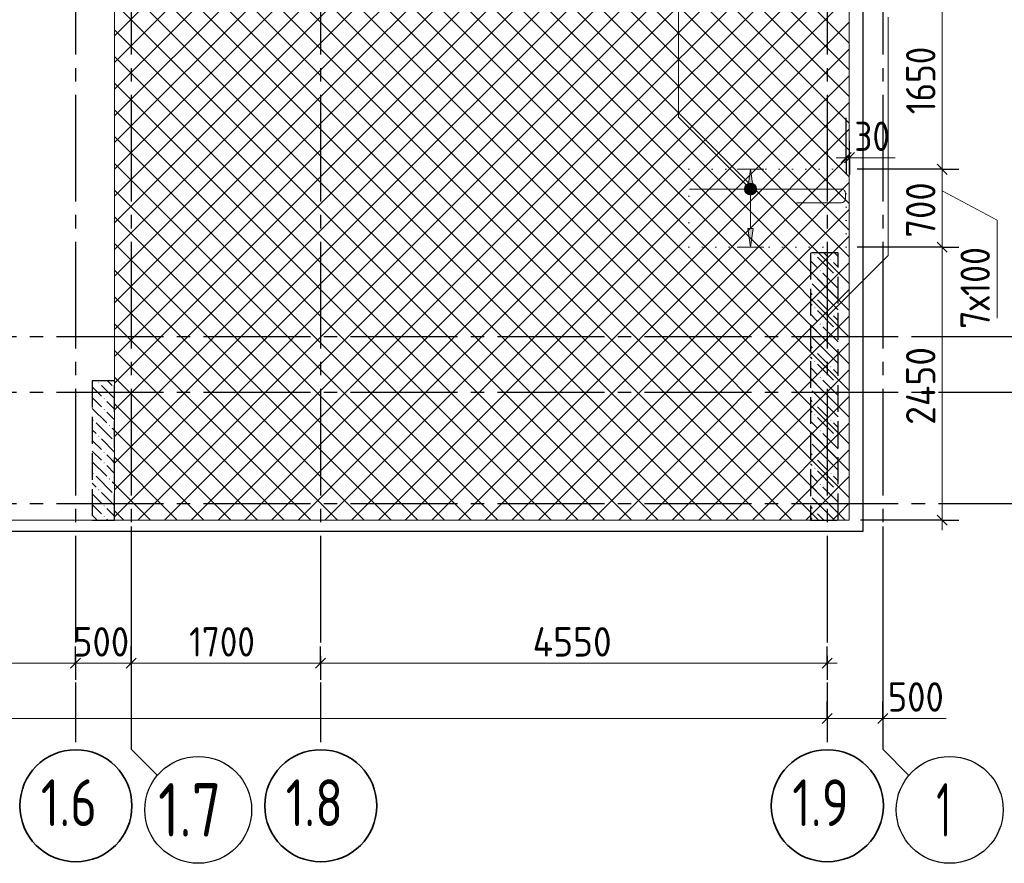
# Model space of a CAD drawing. Header units: millimetres. Extents: x 0 to 50400, y 0 to 35640.
# Tile 17 of 25: x 32813 to 41657, y 7230 to 14806. Entities that reach past the tile are written whole.
import ezdxf

# ---------------------------------------------------------------- set-up
doc = ezdxf.new("R2010")
doc.units = ezdxf.units.MM
for name, pattern in [('______2', [324, 240, -84]), ('______5', [1320, 960, -120, 120, -120]), ('______9', [120, 0, -120])]:
    doc.linetypes.add(name, pattern=pattern)
for name, color, linetype, lineweight in [('Standard', 7, 'Continuous', 25), ('ДОП Верх по Х', 7, 'Continuous', 25), ('ЖБ Перекрытие верхний уровень', 7, 'Continuous', 35), ('ЖБ Пилон', 7, 'Continuous', 35), ('ЖБ Стена верхний уровень', 7, 'Continuous', 35), ('Общий01', 7, 'Continuous', 13), ('Позиционная метка номер позиции', 7, 'Continuous', 13), ('Примечания', 7, 'Continuous', 13), ('Размерная линия_ общее', 7, 'Continuous', 13), ('Тени', 7, 'Continuous', 13)]:
    doc.layers.add(name, color=color, linetype=linetype, lineweight=lineweight)
doc.layers.add('Оси', color=7, linetype='______5', true_color=0x656565)
doc.styles.add('ISOCPEUR', font='txt')

msp = doc.modelspace()

# ---------------------------------------------------------------- hatches: boundary and pattern name
at = {"layer": 'ДОП Верх по Х', "linetype": 'Continuous', "lineweight": 13, "transparency": 33554687}
msp.add_hatch(color=7, dxfattribs=at).paths.add_polyline_path([(39401.6, 13294.4), (39377.6, 13462.4), (39353.6, 13294.4)])
msp.add_hatch(color=7, dxfattribs=at).paths.add_polyline_path([(39401.6, 12930.4), (39377.6, 12762.4), (39353.6, 12930.4)], flags=16)
at = {"layer": 'ЖБ Пилон', "linetype": 'Continuous', "lineweight": -3, "transparency": 33554687}
for points in [[(33518.8, 11545.3), (33523.6, 11550.1), (33528.4, 11545.3), (33523.6, 11540.5)], [(33662.8, 11497.3), (33665.1, 11499.6), (33665.1, 11495)], [(33566.8, 11401.3), (33571.6, 11406.1), (33576.4, 11401.3), (33571.6, 11396.5)], [(33566.8, 11305.3), (33571.6, 11310.1), (33576.4, 11305.3), (33571.6, 11300.5)], [(33470.8, 11209.3), (33475.6, 11214.1), (33480.4, 11209.3), (33475.6, 11204.5)], [(33614.8, 11161.3), (33619.6, 11166.1), (33624.4, 11161.3), (33619.6, 11156.5)], [(33518.8, 11065.3), (33523.6, 11070.1), (33528.4, 11065.3), (33523.6, 11060.5)], [(33662.8, 11017.3), (33665.1, 11019.6), (33665.1, 11015)], [(33566.8, 10921.3), (33571.6, 10926.1), (33576.4, 10921.3), (33571.6, 10916.5)], [(33566.8, 10825.3), (33571.6, 10830.1), (33576.4, 10825.3), (33571.6, 10820.5)], [(33470.8, 10729.3), (33475.6, 10734.1), (33480.4, 10729.3), (33475.6, 10724.5)], [(33614.8, 10681.3), (33619.6, 10686.1), (33624.4, 10681.3), (33619.6, 10676.5)], [(33518.8, 10585.3), (33523.6, 10590.1), (33528.4, 10585.3), (33523.6, 10580.5)], [(33662.8, 10537.3), (33665.1, 10539.6), (33665.1, 10535)], [(33566.8, 10441.3), (33571.6, 10446.1), (33576.4, 10441.3), (33571.6, 10436.5)], [(33566.8, 10345.3), (33571.6, 10350.1), (33576.4, 10345.3), (33571.6, 10340.5)]]:
    msp.add_hatch(color=7, dxfattribs=at).paths.add_polyline_path(points, flags=16)
at = {"layer": 'ЖБ Стена верхний уровень', "linetype": 'Continuous', "lineweight": -3, "transparency": 33554687}
for points in [[(39950.8, 12697.3), (39955.6, 12702.1), (39960.4, 12697.3), (39955.6, 12692.5)], [(40094.8, 12649.3), (40099.6, 12654.1), (40104.4, 12649.3), (40099.6, 12644.5)], [(39998.8, 12553.3), (40003.6, 12558.1), (40008.4, 12553.3), (40003.6, 12548.5)], [(40142.8, 12505.3), (40147.6, 12510.1), (40152.4, 12505.3), (40147.6, 12500.5)], [(40046.8, 12409.3), (40051.6, 12414.1), (40056.4, 12409.3), (40051.6, 12404.5)], [(39950.8, 12313.3), (39955.6, 12318.1), (39960.4, 12313.3), (39955.6, 12308.5)], [(39950.8, 12217.3), (39955.6, 12222.1), (39960.4, 12217.3), (39955.6, 12212.5)], [(40094.8, 12169.3), (40099.6, 12174.1), (40104.4, 12169.3), (40099.6, 12164.5)], [(39998.8, 12073.3), (40003.6, 12078.1), (40008.4, 12073.3), (40003.6, 12068.5)], [(40142.8, 12025.3), (40147.6, 12030.1), (40152.4, 12025.3), (40147.6, 12020.5)], [(40046.8, 11929.3), (40051.6, 11934.1), (40056.4, 11929.3), (40051.6, 11924.5)], [(39950.8, 11833.3), (39955.6, 11838.1), (39960.4, 11833.3), (39955.6, 11828.5)], [(39950.8, 11737.3), (39955.6, 11742.1), (39960.4, 11737.3), (39955.6, 11732.5)], [(40094.8, 11689.3), (40099.6, 11694.1), (40104.4, 11689.3), (40099.6, 11684.5)], [(39998.8, 11593.3), (40003.6, 11598.1), (40008.4, 11593.3), (40003.6, 11588.5)], [(40142.8, 11545.3), (40147.6, 11550.1), (40152.4, 11545.3), (40147.6, 11540.5)], [(40046.8, 11449.3), (40051.6, 11454.1), (40056.4, 11449.3), (40051.6, 11444.5)], [(39950.8, 11353.3), (39955.6, 11358.1), (39960.4, 11353.3), (39955.6, 11348.5)], [(39950.8, 11257.3), (39955.6, 11262.1), (39960.4, 11257.3), (39955.6, 11252.5)], [(40094.8, 11209.3), (40099.6, 11214.1), (40104.4, 11209.3), (40099.6, 11204.5)], [(39998.8, 11113.3), (40003.6, 11118.1), (40008.4, 11113.3), (40003.6, 11108.5)], [(40142.8, 11065.3), (40147.6, 11070.1), (40152.4, 11065.3), (40147.6, 11060.5)], [(40046.8, 10969.3), (40051.6, 10974.1), (40056.4, 10969.3), (40051.6, 10964.5)], [(39950.8, 10873.3), (39955.6, 10878.1), (39960.4, 10873.3), (39955.6, 10868.5)], [(39950.8, 10777.3), (39955.6, 10782.1), (39960.4, 10777.3), (39955.6, 10772.5)], [(40094.8, 10729.3), (40099.6, 10734.1), (40104.4, 10729.3), (40099.6, 10724.5)], [(39998.8, 10633.3), (40003.6, 10638.1), (40008.4, 10633.3), (40003.6, 10628.5)], [(40142.8, 10585.3), (40147.6, 10590.1), (40152.4, 10585.3), (40147.6, 10580.5)], [(40046.8, 10489.3), (40051.6, 10494.1), (40056.4, 10489.3), (40051.6, 10484.5)], [(39950.8, 10393.3), (39955.6, 10398.1), (39960.4, 10393.3), (39955.6, 10388.5)]]:
    msp.add_hatch(color=7, dxfattribs=at).paths.add_polyline_path(points, flags=16)
at = {"layer": 'Позиционная метка номер позиции', "linetype": 'Continuous', "lineweight": 13, "transparency": 33554687}
for points in [[(39339.4, 13247.2), (39391.3, 13337.3), (39325.6, 13271.6)], [(39325.6, 13271.6), (39391.3, 13337.3), (39363.8, 13337.3)], [(39325.6, 13271.6), (39363.8, 13337.3), (39325.6, 13299.1)], [(39325.6, 13299.1), (39363.8, 13337.3), (39339.4, 13323.6)], [(39339.4, 13247.2), (39415.8, 13323.6), (39391.3, 13337.3)], [(39363.8, 13233.5), (39415.8, 13323.6), (39339.4, 13247.2)], [(39363.8, 13233.5), (39429.5, 13299.1), (39415.8, 13323.6)], [(39391.3, 13233.5), (39429.5, 13299.1), (39363.8, 13233.5)], [(39391.3, 13233.5), (39429.5, 13271.6), (39429.5, 13299.1)], [(39429.5, 13271.6), (39391.3, 13233.5), (39415.8, 13247.2)]]:
    msp.add_hatch(color=7, dxfattribs=at).paths.add_polyline_path(points)

# ---------------------------------------------------------------- linework, layer by layer
at = {"layer": 'Standard', "color": 254, "linetype": 'Continuous', "lineweight": -3, "true_color": 0xc4c4ff, "transparency": 33554687}
msp.add_lwpolyline([(7965.1, 10212.4), (40388.1, 10212.4), (40388.1, 32712.4), (7965.1, 32712.4), (7965.1, 10212.4)], dxfattribs=at)
at = {"layer": 'ДОП Верх по Х', "color": 251, "linetype": 'Continuous', "lineweight": 13, "true_color": 0x494949, "transparency": 33554687}
for p, q in [((39377.6, 13462.4), (39257.6, 13462.4)), ((39377.6, 13462.4), (39353.6, 13294.4)), ((39401.6, 13294.4), (39377.6, 13462.4)), ((39377.6, 13462.4), (39497.6, 13462.4)), ((39377.6, 13462.4), (39377.6, 13462.4)), ((39353.6, 13294.4), (39401.6, 13294.4)), ((39377.6, 12930.4), (39377.6, 13294.4)), ((39377.6, 12762.4), (39353.6, 12930.4)), ((39353.6, 12930.4), (39401.6, 12930.4)), ((39401.6, 12930.4), (39377.6, 12762.4)), ((39377.6, 12762.4), (39257.6, 12762.4)), ((39377.6, 12762.4), (39497.6, 12762.4)), ((39377.6, 12762.4), (39377.6, 12762.4))]:
    msp.add_line(p, q, dxfattribs=at)
at = {"layer": 'ДОП Верх по Х', "color": 7, "linetype": 'Continuous', "lineweight": 18, "transparency": 33554687}
msp.add_lwpolyline([(39791.7, 13162.4), (40195.3, 13162.4), (40201.7, 13163.3), (40208.2, 13165.4), (40214.3, 13168.8), (40219.2, 13172.9), (40223.3, 13177.9), (40226.7, 13183.9), (40228.9, 13190.4), (40229.7, 13196.8), (40229.7, 13251), (40228.9, 13257.3), (40226.7, 13263.9), (40223.3, 13269.9), (40219.2, 13274.9), (40214.3, 13279), (40208.2, 13282.3), (40201.7, 13284.5), (40195.3, 13285.4), (38831.1, 13285.4)], dxfattribs=at)
at = {"layer": 'ЖБ Перекрытие верхний уровень', "color": 7, "linetype": 'Continuous', "lineweight": 18, "transparency": 33554687}
for p, q in [((33664.9, 10312.4), (33664.9, 32612.4)), ((33664.9, 32612.4), (33664.9, 10312.4)), ((33664.9, 10312.4), (33664.9, 32612.4)), ((40265.1, 10312.4), (40265.1, 32612.4)), ((15765.1, 10312.4), (33664.9, 10312.4)), ((33464.9, 10312.4), (33664.9, 10312.4)), ((33664.9, 10312.4), (40265.1, 10312.4))]:
    msp.add_line(p, q, dxfattribs=at)
at = {"layer": 'ЖБ Перекрытие верхний уровень', "color": 254, "linetype": 'Continuous', "lineweight": 18, "transparency": 33554687}
for p, q in [((33664.9, 14662.6), (34171.6, 15169.3)), ((33664.9, 14422.6), (34411.6, 15169.3)), ((33664.9, 14182.6), (34651.6, 15169.3)), ((33664.9, 13942.6), (34891.6, 15169.3)), ((33664.9, 13702.6), (35131.6, 15169.3)), ((33664.9, 13462.6), (35371.6, 15169.3)), ((33664.9, 13222.6), (35611.6, 15169.3)), ((33664.9, 12982.6), (35851.6, 15169.3)), ((33691.6, 15169.3), (35851.6, 13009.3)), ((33931.6, 15169.3), (35851.6, 13249.3)), ((34171.6, 15169.3), (35851.6, 13489.3)), ((34411.6, 15169.3), (35851.6, 13729.3)), ((34651.6, 15169.3), (35851.6, 13969.3)), ((34891.6, 15169.3), (35851.6, 14209.3)), ((35131.6, 15169.3), (35851.6, 14449.3)), ((35371.6, 15169.3), (35851.6, 14689.3)), ((35851.6, 14689.3), (36331.6, 15169.3)), ((35851.6, 14449.3), (36571.6, 15169.3)), ((35851.6, 14209.3), (36811.6, 15169.3)), ((35851.6, 13969.3), (37051.6, 15169.3)), ((35851.6, 13729.3), (37291.6, 15169.3)), ((35851.6, 13489.3), (37531.6, 15169.3)), ((35851.6, 13249.3), (37771.6, 15169.3)), ((35851.6, 13009.3), (38011.6, 15169.3)), ((35851.6, 12769.3), (38251.6, 15169.3)), ((35851.6, 15169.3), (38251.6, 12769.3)), ((36091.6, 15169.3), (38251.6, 13009.3)), ((36331.6, 15169.3), (38251.6, 13249.3)), ((36571.6, 15169.3), (38251.6, 13489.3)), ((36811.6, 15169.3), (38251.6, 13729.3)), ((37051.6, 15169.3), (38251.6, 13969.3)), ((37291.6, 15169.3), (38251.6, 14209.3)), ((37531.6, 15169.3), (38251.6, 14449.3)), ((37771.6, 15169.3), (38251.6, 14689.3)), ((38251.6, 14689.3), (38731.6, 15169.3)), ((38251.6, 14449.3), (38971.6, 15169.3)), ((38251.6, 14209.3), (39211.6, 15169.3)), ((38251.6, 13969.3), (39451.6, 15169.3)), ((38251.6, 13729.3), (39691.6, 15169.3)), ((38251.6, 13489.3), (39931.6, 15169.3)), ((38251.6, 13249.3), (40171.6, 15169.3)), ((38251.6, 15169.3), (40265.1, 13155.8)), ((38491.6, 15169.3), (40265.1, 13395.8)), ((38731.6, 15169.3), (40265.1, 13635.8)), ((38971.6, 15169.3), (40265.1, 13875.8)), ((39211.6, 15169.3), (40265.1, 14115.8)), ((39451.6, 15169.3), (40265.1, 14355.8)), ((39691.6, 15169.3), (40265.1, 14595.8)), ((33664.9, 14956), (35851.6, 12769.3)), ((38251.6, 13009.3), (40265.1, 15022.8)), ((33691.6, 12769.3), (35851.6, 14929.3)), ((35851.6, 14929.3), (38011.6, 12769.3)), ((36091.6, 12769.3), (38251.6, 14929.3)), ((38251.6, 14929.3), (40265.1, 12915.8)), ((38251.6, 12769.3), (40265.1, 14782.8)), ((33664.9, 14716), (35611.6, 12769.3)), ((33931.6, 12769.3), (35851.6, 14689.3)), ((35851.6, 14689.3), (37771.6, 12769.3)), ((36331.6, 12769.3), (38251.6, 14689.3)), ((38251.6, 14689.3), (40171.6, 12769.3)), ((38491.6, 12769.3), (40265.1, 14542.8)), ((33664.9, 14476), (35371.6, 12769.3)), ((34171.6, 12769.3), (35851.6, 14449.3)), ((35851.6, 14449.3), (37531.6, 12769.3)), ((36571.6, 12769.3), (38251.6, 14449.3)), ((38251.6, 14449.3), (39931.6, 12769.3)), ((38731.6, 12769.3), (40265.1, 14302.8)), ((33664.9, 14236), (35131.6, 12769.3)), ((34411.6, 12769.3), (35851.6, 14209.3)), ((35851.6, 14209.3), (37291.6, 12769.3)), ((36811.6, 12769.3), (38251.6, 14209.3)), ((38251.6, 14209.3), (39691.6, 12769.3)), ((38971.6, 12769.3), (40265.1, 14062.8)), ((33664.9, 13996), (34891.6, 12769.3)), ((34651.6, 12769.3), (35851.6, 13969.3)), ((35851.6, 13969.3), (37051.6, 12769.3)), ((37051.6, 12769.3), (38251.6, 13969.3)), ((38251.6, 13969.3), (39451.6, 12769.3)), ((39211.6, 12769.3), (40265.1, 13822.8)), ((33664.9, 13756), (34651.6, 12769.3)), ((34891.6, 12769.3), (35851.6, 13729.3)), ((35851.6, 13729.3), (36811.6, 12769.3)), ((37291.6, 12769.3), (38251.6, 13729.3)), ((38251.6, 13729.3), (39211.6, 12769.3)), ((39451.6, 12769.3), (40265.1, 13582.8)), ((33664.9, 13516), (34411.6, 12769.3)), ((35131.6, 12769.3), (35851.6, 13489.3)), ((35851.6, 13489.3), (36571.6, 12769.3)), ((37531.6, 12769.3), (38251.6, 13489.3)), ((38251.6, 13489.3), (38971.6, 12769.3)), ((33664.9, 13276), (34171.6, 12769.3)), ((39691.6, 12769.3), (40265.1, 13342.8)), ((35371.6, 12769.3), (35851.6, 13249.3)), ((35851.6, 13249.3), (36331.6, 12769.3)), ((37771.6, 12769.3), (38251.6, 13249.3)), ((38251.6, 13249.3), (38731.6, 12769.3)), ((39931.6, 12769.3), (40265.1, 13102.8)), ((33664.9, 13036), (33931.6, 12769.3)), ((35611.6, 12769.3), (35851.6, 13009.3)), ((35851.6, 13009.3), (36091.6, 12769.3)), ((38011.6, 12769.3), (38251.6, 13009.3)), ((38251.6, 13009.3), (38491.6, 12769.3)), ((40171.6, 12769.3), (40265.1, 12862.8)), ((33664.9, 12796), (33691.6, 12769.3)), ((33664.9, 12742.6), (33691.6, 12769.3)), ((33664.9, 12502.6), (33931.6, 12769.3)), ((33664.9, 12262.6), (34171.6, 12769.3)), ((33664.9, 12022.6), (34411.6, 12769.3)), ((33664.9, 11782.6), (34651.6, 12769.3)), ((33664.9, 11542.6), (34891.6, 12769.3)), ((33664.9, 11302.6), (35131.6, 12769.3)), ((33664.9, 11062.6), (35371.6, 12769.3)), ((33664.9, 10822.6), (35611.6, 12769.3)), ((33664.9, 10582.6), (35851.6, 12769.3)), ((33691.6, 12769.3), (35851.6, 10609.3)), ((33931.6, 12769.3), (35851.6, 10849.3)), ((34171.6, 12769.3), (35851.6, 11089.3)), ((34411.6, 12769.3), (35851.6, 11329.3)), ((34651.6, 12769.3), (35851.6, 11569.3)), ((34891.6, 12769.3), (35851.6, 11809.3)), ((35131.6, 12769.3), (35851.6, 12049.3)), ((35371.6, 12769.3), (35851.6, 12289.3)), ((35611.6, 12769.3), (35851.6, 12529.3)), ((35851.6, 12529.3), (36091.6, 12769.3)), ((35851.6, 12289.3), (36331.6, 12769.3)), ((35851.6, 12049.3), (36571.6, 12769.3)), ((35851.6, 11809.3), (36811.6, 12769.3)), ((35851.6, 11569.3), (37051.6, 12769.3)), ((35851.6, 11329.3), (37291.6, 12769.3)), ((35851.6, 11089.3), (37531.6, 12769.3)), ((35851.6, 10849.3), (37771.6, 12769.3)), ((35851.6, 10609.3), (38011.6, 12769.3)), ((35851.6, 10369.3), (38251.6, 12769.3)), ((35851.6, 12769.3), (38251.6, 10369.3)), ((36091.6, 12769.3), (38251.6, 10609.3)), ((36331.6, 12769.3), (38251.6, 10849.3)), ((36571.6, 12769.3), (38251.6, 11089.3)), ((36811.6, 12769.3), (38251.6, 11329.3)), ((37051.6, 12769.3), (38251.6, 11569.3)), ((37291.6, 12769.3), (38251.6, 11809.3)), ((37531.6, 12769.3), (38251.6, 12049.3)), ((37771.6, 12769.3), (38251.6, 12289.3)), ((38011.6, 12769.3), (38251.6, 12529.3)), ((38251.6, 12529.3), (38491.6, 12769.3)), ((38251.6, 12289.3), (38731.6, 12769.3)), ((38251.6, 12049.3), (38971.6, 12769.3)), ((38251.6, 11809.3), (39211.6, 12769.3)), ((38251.6, 11569.3), (39451.6, 12769.3)), ((38251.6, 11329.3), (39691.6, 12769.3)), ((38251.6, 11089.3), (39931.6, 12769.3)), ((38251.6, 10849.3), (40171.6, 12769.3)), ((38251.6, 12769.3), (40265.1, 10755.8)), ((38491.6, 12769.3), (40265.1, 10995.8)), ((38731.6, 12769.3), (40265.1, 11235.8)), ((38971.6, 12769.3), (40265.1, 11475.8)), ((39211.6, 12769.3), (40265.1, 11715.8)), ((39451.6, 12769.3), (40265.1, 11955.8)), ((39691.6, 12769.3), (40265.1, 12195.8)), ((39931.6, 12769.3), (40265.1, 12435.8)), ((40171.6, 12769.3), (40265.1, 12675.8)), ((38251.6, 10609.3), (40265.1, 12622.8)), ((33664.9, 12556), (35851.6, 10369.3)), ((33691.6, 10369.3), (35851.6, 12529.3)), ((35851.6, 12529.3), (38011.6, 10369.3)), ((36091.6, 10369.3), (38251.6, 12529.3)), ((38251.6, 12529.3), (40265.1, 10515.8)), ((38251.6, 10369.3), (40265.1, 12382.8)), ((33664.9, 12316), (35611.6, 10369.3)), ((33931.6, 10369.3), (35851.6, 12289.3)), ((35851.6, 12289.3), (37771.6, 10369.3)), ((36331.6, 10369.3), (38251.6, 12289.3)), ((38251.6, 12289.3), (40171.6, 10369.3)), ((38491.6, 10369.3), (40265.1, 12142.8)), ((33664.9, 12076), (35371.6, 10369.3)), ((34171.6, 10369.3), (35851.6, 12049.3)), ((35851.6, 12049.3), (37531.6, 10369.3)), ((36571.6, 10369.3), (38251.6, 12049.3)), ((38251.6, 12049.3), (39931.6, 10369.3)), ((38731.6, 10369.3), (40265.1, 11902.8)), ((33664.9, 11836), (35131.6, 10369.3)), ((34411.6, 10369.3), (35851.6, 11809.3)), ((35851.6, 11809.3), (37291.6, 10369.3)), ((36811.6, 10369.3), (38251.6, 11809.3)), ((38251.6, 11809.3), (39691.6, 10369.3)), ((33664.9, 11596), (34891.6, 10369.3)), ((38971.6, 10369.3), (40265.1, 11662.8)), ((34651.6, 10369.3), (35851.6, 11569.3)), ((35851.6, 11569.3), (37051.6, 10369.3)), ((37051.6, 10369.3), (38251.6, 11569.3)), ((38251.6, 11569.3), (39451.6, 10369.3)), ((39211.6, 10369.3), (40265.1, 11422.8)), ((33664.9, 11356), (34651.6, 10369.3)), ((34891.6, 10369.3), (35851.6, 11329.3)), ((35851.6, 11329.3), (36811.6, 10369.3)), ((37291.6, 10369.3), (38251.6, 11329.3)), ((38251.6, 11329.3), (39211.6, 10369.3)), ((39451.6, 10369.3), (40265.1, 11182.8)), ((33664.9, 11116), (34411.6, 10369.3)), ((35131.6, 10369.3), (35851.6, 11089.3)), ((35851.6, 11089.3), (36571.6, 10369.3)), ((37531.6, 10369.3), (38251.6, 11089.3)), ((38251.6, 11089.3), (38971.6, 10369.3)), ((39691.6, 10369.3), (40265.1, 10942.8)), ((33664.9, 10876), (34171.6, 10369.3)), ((35371.6, 10369.3), (35851.6, 10849.3)), ((35851.6, 10849.3), (36331.6, 10369.3)), ((37771.6, 10369.3), (38251.6, 10849.3)), ((38251.6, 10849.3), (38731.6, 10369.3)), ((39931.6, 10369.3), (40265.1, 10702.8)), ((33664.9, 10636), (33931.6, 10369.3)), ((35611.6, 10369.3), (35851.6, 10609.3)), ((35851.6, 10609.3), (36091.6, 10369.3)), ((38011.6, 10369.3), (38251.6, 10609.3)), ((38251.6, 10609.3), (38491.6, 10369.3)), ((40171.6, 10369.3), (40265.1, 10462.8)), ((33664.9, 10396), (33691.6, 10369.3)), ((33664.9, 10342.6), (33691.6, 10369.3)), ((33691.6, 10369.3), (33748.5, 10312.4)), ((33874.7, 10312.4), (33931.6, 10369.3)), ((33931.6, 10369.3), (33988.5, 10312.4)), ((34114.7, 10312.4), (34171.6, 10369.3)), ((34171.6, 10369.3), (34228.5, 10312.4)), ((34354.7, 10312.4), (34411.6, 10369.3)), ((34411.6, 10369.3), (34468.5, 10312.4)), ((34594.7, 10312.4), (34651.6, 10369.3)), ((34651.6, 10369.3), (34708.5, 10312.4)), ((34834.7, 10312.4), (34891.6, 10369.3)), ((34891.6, 10369.3), (34948.5, 10312.4)), ((35074.7, 10312.4), (35131.6, 10369.3)), ((35131.6, 10369.3), (35188.5, 10312.4)), ((35314.7, 10312.4), (35371.6, 10369.3)), ((35371.6, 10369.3), (35428.5, 10312.4)), ((35554.7, 10312.4), (35611.6, 10369.3)), ((35611.6, 10369.3), (35668.5, 10312.4)), ((35794.7, 10312.4), (35851.6, 10369.3)), ((35851.6, 10369.3), (35908.5, 10312.4)), ((36034.7, 10312.4), (36091.6, 10369.3)), ((36091.6, 10369.3), (36148.5, 10312.4)), ((36274.7, 10312.4), (36331.6, 10369.3)), ((36331.6, 10369.3), (36388.5, 10312.4)), ((36514.7, 10312.4), (36571.6, 10369.3)), ((36571.6, 10369.3), (36628.5, 10312.4)), ((36754.7, 10312.4), (36811.6, 10369.3)), ((36811.6, 10369.3), (36868.5, 10312.4)), ((36994.7, 10312.4), (37051.6, 10369.3)), ((37051.6, 10369.3), (37108.5, 10312.4)), ((37234.7, 10312.4), (37291.6, 10369.3)), ((37291.6, 10369.3), (37348.5, 10312.4)), ((37474.7, 10312.4), (37531.6, 10369.3)), ((37531.6, 10369.3), (37588.5, 10312.4)), ((37714.7, 10312.4), (37771.6, 10369.3)), ((37771.6, 10369.3), (37828.5, 10312.4)), ((37954.7, 10312.4), (38011.6, 10369.3)), ((38011.6, 10369.3), (38068.5, 10312.4)), ((38194.7, 10312.4), (38251.6, 10369.3)), ((38251.6, 10369.3), (38308.5, 10312.4)), ((38434.7, 10312.4), (38491.6, 10369.3)), ((38491.6, 10369.3), (38548.5, 10312.4)), ((38674.7, 10312.4), (38731.6, 10369.3)), ((38731.6, 10369.3), (38788.5, 10312.4)), ((38914.7, 10312.4), (38971.6, 10369.3)), ((38971.6, 10369.3), (39028.5, 10312.4)), ((39154.7, 10312.4), (39211.6, 10369.3)), ((39211.6, 10369.3), (39268.5, 10312.4)), ((39394.7, 10312.4), (39451.6, 10369.3)), ((39451.6, 10369.3), (39508.5, 10312.4)), ((39634.7, 10312.4), (39691.6, 10369.3)), ((39691.6, 10369.3), (39748.5, 10312.4)), ((39874.7, 10312.4), (39931.6, 10369.3)), ((39931.6, 10369.3), (39988.5, 10312.4)), ((40114.7, 10312.4), (40171.6, 10369.3)), ((40171.6, 10369.3), (40228.5, 10312.4))]:
    msp.add_line(p, q, dxfattribs=at)
at = {"layer": 'ЖБ Пилон', "color": 253, "linetype": '______2', "lineweight": -3, "true_color": 0xa0a0a0, "transparency": 33554687}
for p, q in [((33665.1, 11562.4), (33465.1, 11562.4)), ((33465.1, 11562.4), (33465.1, 10312.4)), ((33665.1, 10312.4), (33665.1, 11562.4)), ((33465.1, 10312.4), (33665.1, 10312.4))]:
    msp.add_line(p, q, dxfattribs=at)
at = {"layer": 'ЖБ Пилон', "color": 253, "linetype": 'Continuous', "lineweight": -3, "true_color": 0xa0a0a0, "transparency": 33554687}
for p, q in [((33465.1, 11507.8), (33547.6, 11425.3)), ((33547.6, 11521.3), (33665.1, 11403.8)), ((33602.5, 11562.4), (33643.6, 11521.3)), ((33465.1, 11411.8), (33547.6, 11329.3)), ((33643.6, 11329.3), (33595.6, 11377.3)), ((33665.1, 11307.8), (33643.6, 11329.3)), ((33465.1, 11315.8), (33595.6, 11185.3)), ((33595.6, 11281.3), (33665.1, 11211.8)), ((33499.6, 11185.3), (33643.6, 11041.3)), ((33499.6, 11089.3), (33465.1, 11123.8)), ((33643.6, 11137.3), (33665.1, 11115.8)), ((33465.1, 11027.8), (33547.6, 10945.3)), ((33547.6, 11041.3), (33665.1, 10923.8)), ((33465.1, 10931.8), (33547.6, 10849.3)), ((33643.6, 10849.3), (33595.6, 10897.3)), ((33465.1, 10835.8), (33595.6, 10705.3)), ((33595.6, 10801.3), (33665.1, 10731.8)), ((33665.1, 10827.8), (33643.6, 10849.3)), ((33499.6, 10705.3), (33643.6, 10561.3)), ((33499.6, 10609.3), (33465.1, 10643.8)), ((33643.6, 10657.3), (33665.1, 10635.8)), ((33465.1, 10547.8), (33547.6, 10465.3)), ((33547.6, 10561.3), (33665.1, 10443.8)), ((33465.1, 10451.8), (33547.6, 10369.3)), ((33465.1, 10355.8), (33508.5, 10312.4)), ((33643.6, 10369.3), (33595.6, 10417.3)), ((33665.1, 10347.8), (33643.6, 10369.3)), ((33595.6, 10321.3), (33604.5, 10312.4))]:
    msp.add_line(p, q, dxfattribs=at)
at = {"layer": 'ЖБ Стена верхний уровень', "color": 253, "linetype": '______2', "lineweight": -3, "true_color": 0xa0a0a0, "transparency": 33554687}
for p, q in [((39915.1, 12712.4), (39915.1, 10312.4)), ((40165.1, 12712.4), (39915.1, 12712.4)), ((40165.1, 10312.4), (40165.1, 12712.4)), ((39915.1, 10312.4), (40165.1, 10312.4))]:
    msp.add_line(p, q, dxfattribs=at)
at = {"layer": 'ЖБ Стена верхний уровень', "color": 253, "linetype": 'Continuous', "lineweight": -3, "true_color": 0xa0a0a0, "transparency": 33554687}
for p, q in [((39979.6, 12673.3), (40123.6, 12529.3)), ((40036.5, 12712.4), (40075.6, 12673.3)), ((40132.5, 12712.4), (40165.1, 12679.8)), ((39915.1, 12641.8), (39979.6, 12577.3)), ((40165.1, 12583.8), (40123.6, 12625.3)), ((39915.1, 12545.8), (40027.6, 12433.3)), ((40165.1, 12391.8), (40027.6, 12529.3)), ((40075.6, 12289.3), (39931.6, 12433.3)), ((40075.6, 12385.3), (40165.1, 12295.8)), ((39915.1, 12353.8), (39931.6, 12337.3)), ((39931.6, 12241.3), (39915.1, 12257.8)), ((39979.6, 12289.3), (40075.6, 12193.3)), ((40075.6, 12289.3), (40165.1, 12199.8)), ((39915.1, 12161.8), (39979.6, 12097.3)), ((39979.6, 12193.3), (40123.6, 12049.3)), ((40165.1, 12103.8), (40123.6, 12145.3)), ((39915.1, 12065.8), (40027.6, 11953.3)), ((40165.1, 11911.8), (40027.6, 12049.3)), ((40075.6, 11809.3), (39931.6, 11953.3)), ((39915.1, 11873.8), (39931.6, 11857.3)), ((40075.6, 11905.3), (40165.1, 11815.8)), ((39931.6, 11761.3), (39915.1, 11777.8)), ((39979.6, 11809.3), (40075.6, 11713.3)), ((40075.6, 11809.3), (40165.1, 11719.8)), ((39915.1, 11681.8), (39979.6, 11617.3)), ((39979.6, 11713.3), (40123.6, 11569.3)), ((40165.1, 11623.8), (40123.6, 11665.3)), ((39915.1, 11585.8), (40027.6, 11473.3)), ((40165.1, 11431.8), (40027.6, 11569.3)), ((40075.6, 11329.3), (39931.6, 11473.3)), ((40075.6, 11425.3), (40165.1, 11335.8)), ((39915.1, 11393.8), (39931.6, 11377.3)), ((39979.6, 11329.3), (40075.6, 11233.3)), ((40075.6, 11329.3), (40165.1, 11239.8)), ((39931.6, 11281.3), (39915.1, 11297.8)), ((39979.6, 11233.3), (40123.6, 11089.3)), ((39915.1, 11201.8), (39979.6, 11137.3)), ((40165.1, 11143.8), (40123.6, 11185.3)), ((39915.1, 11105.8), (40027.6, 10993.3)), ((40165.1, 10951.8), (40027.6, 11089.3)), ((40075.6, 10849.3), (39931.6, 10993.3)), ((39915.1, 10913.8), (39931.6, 10897.3)), ((40075.6, 10945.3), (40165.1, 10855.8)), ((39931.6, 10801.3), (39915.1, 10817.8)), ((39979.6, 10849.3), (40075.6, 10753.3)), ((40075.6, 10849.3), (40165.1, 10759.8)), ((39915.1, 10721.8), (39979.6, 10657.3)), ((39979.6, 10753.3), (40123.6, 10609.3)), ((40165.1, 10663.8), (40123.6, 10705.3)), ((39915.1, 10625.8), (40027.6, 10513.3)), ((40165.1, 10471.8), (40027.6, 10609.3)), ((40075.6, 10369.3), (39931.6, 10513.3)), ((40075.6, 10465.3), (40165.1, 10375.8)), ((39915.1, 10433.8), (39931.6, 10417.3)), ((39979.6, 10369.3), (40036.5, 10312.4)), ((40075.6, 10369.3), (40132.5, 10312.4)), ((39931.6, 10321.3), (39915.1, 10337.8))]:
    msp.add_line(p, q, dxfattribs=at)
at = {"layer": 'Общий01', "color": 7, "linetype": 'Continuous', "lineweight": 13, "transparency": 33554687}
msp.add_line((40265.7, 13567.1), (40675.7, 13567.1), dxfattribs=at)
for points in [[(40613.8, 14829.7), (40613.8, 12689.7), (40065.1, 12141.1)], [(41098.9, 13270.1), (41594.7, 13007.2), (41594.7, 12126.2)]]:
    msp.add_lwpolyline(points, dxfattribs=at)
at = {"layer": 'Оси', "color": 8, "linetype": '______5', "lineweight": -3, "transparency": 33554687}
for p, q in [((33315.1, 32612.4), (33315.1, 8317)), ((33815.1, 32612.4), (33815.1, 8317)), ((35515.1, 32612.4), (35515.1, 8317)), ((40065.1, 32612.4), (40065.1, 8317)), ((40565.1, 32612.4), (40565.1, 8317)), ((8065.1, 11962.4), (42962.9, 11962.4)), ((8065.1, 11462.4), (42962.9, 11462.4)), ((8065.1, 10462.4), (42962.9, 10462.4))]:
    msp.add_line(p, q, dxfattribs=at)
at = {"layer": 'Оси', "color": 7, "linetype": 'Continuous', "lineweight": 25, "transparency": 33554687}
for points in [[(40927.7, 11962.4), (42927.7, 11962.4), (43162.7, 12197.4)], [(33815.1, 10254.8), (33815.1, 8254.8), (34050.1, 8019.8)], [(40565.1, 10254.8), (40565.1, 8254.8), (40800.1, 8019.8)]]:
    msp.add_lwpolyline(points, dxfattribs=at)
at = {"layer": 'Оси', "color": 7, "linetype": 'Continuous', "lineweight": 35, "transparency": 33554687}
for centre in [(33317.7, 7746.8), (35517.7, 7746.8), (40067.7, 7746.8)]:
    msp.add_circle(centre, 503.1, dxfattribs=at)
at = {"layer": 'Оси', "color": 7, "linetype": 'Continuous', "lineweight": 25, "transparency": 33554687}
for centre in [(34416.7, 7710), (41166.8, 7710)]:
    msp.add_circle(centre, 480, dxfattribs=at)
at = {"layer": 'Позиционная метка номер позиции', "color": 7, "linetype": 'Continuous', "lineweight": 13, "transparency": 33554687}
for p, q in [((39339.4, 13323.6), (39339.4, 13323.6)), ((39415.8, 13323.6), (39415.8, 13323.6)), ((39339.4, 13247.2), (39339.4, 13247.2)), ((39415.8, 13247.2), (39415.8, 13247.2))]:
    msp.add_line(p, q, dxfattribs=at)
msp.add_lwpolyline([(39377.6, 13285.4), (38731.5, 13931.5), (38731.5, 18181.5)], dxfattribs=at)
msp.add_circle((39377.6, 13285.4), 54, dxfattribs=at)
at = {"layer": 'Примечания', "color": 7, "linetype": 'Continuous', "lineweight": 13, "transparency": 33554687}
msp.add_line((40515.1, 8531.8), (41135.1, 8531.8), dxfattribs=at)
at = {"layer": 'Размерная линия_ общее', "color": 7, "linetype": 'Continuous', "lineweight": 13, "transparency": 33554687}
for p, q in [((41098.9, 13462.4), (41098.9, 15112.4)), ((40235.7, 13567.1), (40145.7, 13567.1)), ((40235.7, 13567.1), (40265.7, 13567.1)), ((40265.7, 13567.1), (40355.7, 13567.1)), ((41098.9, 10312.4), (41098.9, 10222.4)), ((30215.1, 9026.8), (33315.1, 9026.8)), ((33315.1, 9026.8), (33815.1, 9026.8)), ((33815.1, 9026.8), (35515.1, 9026.8)), ((35515.1, 9026.8), (40065.1, 9026.8)), ((40065.1, 9026.8), (40155.1, 9026.8)), ((9265.1, 8531.8), (40065.1, 8531.8)), ((40065.1, 8531.8), (40565.1, 8531.8)), ((40565.1, 8531.8), (40655.1, 8531.8))]:
    msp.add_line(p, q, dxfattribs=at)
at = {"layer": 'Размерная линия_ общее', "color": 7, "linetype": 'Continuous', "lineweight": -3, "transparency": 33554687}
for p, q in [((40235.7, 13567.1), (40235.7, 13924.4)), ((40235.7, 13567.1), (40235.7, 13717.1)), ((40265.7, 13567.1), (40265.7, 13717.1)), ((40235.7, 13567.1), (40235.7, 13417.1)), ((40265.7, 13567.1), (40265.7, 13417.1)), ((40265.7, 13567.1), (40265.7, 13567.1)), ((41098.9, 13462.4), (40948.9, 13462.4)), ((41098.9, 13462.4), (41248.9, 13462.4)), ((41098.9, 12762.4), (40948.9, 12762.4)), ((41098.9, 12762.4), (41248.9, 12762.4)), ((41098.9, 10312.4), (40365.1, 10312.4)), ((41098.9, 10312.4), (40948.9, 10312.4)), ((41098.9, 10312.4), (41248.9, 10312.4)), ((33315.1, 9026.8), (33315.1, 9176.8)), ((33815.1, 9026.8), (33815.1, 9176.8)), ((35515.1, 9026.8), (35515.1, 9176.8)), ((40065.1, 9026.8), (40065.1, 9176.8)), ((33315.1, 9026.8), (33315.1, 8876.8)), ((33815.1, 9026.8), (33815.1, 8876.8)), ((35515.1, 9026.8), (35515.1, 8876.8)), ((40065.1, 9026.8), (40065.1, 8876.8)), ((40065.1, 8531.8), (40065.1, 8681.8)), ((40565.1, 8531.8), (40565.1, 8681.8)), ((40065.1, 8531.8), (40065.1, 8381.8)), ((40065.1, 8531.8), (40065.1, 8531.8)), ((40565.1, 8531.8), (40565.1, 8381.8)), ((40565.1, 8531.8), (40565.1, 8531.8))]:
    msp.add_line(p, q, dxfattribs=at)
at = {"layer": 'Размерная линия_ общее', "color": 7, "linetype": 'Continuous', "lineweight": 25, "transparency": 33554687}
for p, q in [((40190.7, 13522.1), (40280.7, 13612.1)), ((40220.7, 13522.1), (40310.7, 13612.1)), ((41143.9, 13417.4), (41053.9, 13507.4)), ((41143.9, 12717.4), (41053.9, 12807.4)), ((41143.9, 10267.4), (41053.9, 10357.4)), ((33270.1, 8981.8), (33360.1, 9071.8)), ((33770.1, 8981.8), (33860.1, 9071.8)), ((35470.1, 8981.8), (35560.1, 9071.8)), ((40020.1, 8981.8), (40110.1, 9071.8)), ((40020.1, 8486.8), (40110.1, 8576.8)), ((40520.1, 8486.8), (40610.1, 8576.8))]:
    msp.add_line(p, q, dxfattribs=at)
at = {"layer": 'Размерная линия_ общее', "color": 7, "linetype": 'Continuous', "lineweight": -3, "transparency": 33554687}
for points in [[(41098.9, 13462.4), (41078.5, 13462.4), (41078.5, 13462.4), (41078.5, 13462.4), (41078.5, 13462.4), (41078.5, 13462.4), (41078.5, 13462.4), (41078.5, 13462.4), (41078.5, 13462.4), (41078.5, 13462.4), (41078.5, 13462.4), (41078.5, 13462.4), (41078.5, 13462.4), (41078.5, 13462.4), (41078.5, 13462.4), (41078.5, 13462.4), (41078.5, 13462.4), (41078.5, 13462.4), (41078.5, 13462.4), (41078.5, 13462.4), (41078.5, 13462.4), (40335.7, 13462.4)], [(41098.9, 12762.4), (41078.5, 12762.4), (41078.5, 12762.4), (41078.5, 12762.4), (41078.5, 12762.4), (41078.5, 12762.4), (41078.5, 12762.4), (41078.5, 12762.4), (41078.5, 12762.4), (41078.5, 12762.4), (41078.5, 12762.4), (41078.5, 12762.4), (41078.5, 12762.4), (41078.5, 12762.4), (41078.5, 12762.4), (41078.5, 12762.4), (41078.5, 12762.4), (41078.5, 12762.4), (41078.5, 12762.4), (41078.5, 12762.4), (41078.5, 12762.4), (41078.5, 12762.4), (41078.5, 12762.4), (40335.7, 12762.4)]]:
    msp.add_lwpolyline(points, dxfattribs=at)
at = {"layer": 'Размерная линия_ общее', "color": 7, "linetype": 'Continuous', "lineweight": 13, "transparency": 33554687}
for points in [[(41098.9, 12762.4), (41098.9, 12958.6), (41098.9, 12958.6), (41098.9, 13462.4)], [(41098.9, 10312.4), (41098.9, 11118.3), (41098.9, 11118.3), (41098.9, 11161.5), (41098.9, 11161.5), (41098.9, 11462.5), (41098.9, 11462.5), (41098.9, 11613.8), (41098.9, 11613.8), (41098.9, 11854.2), (41098.9, 11854.2), (41098.9, 12020.2), (41098.9, 12020.2), (41098.9, 12151.3), (41098.9, 12151.3), (41098.9, 12319.7), (41098.9, 12319.7), (41098.9, 12562.6), (41098.9, 12562.6), (41098.9, 12759.7), (41098.9, 12759.7), (41098.9, 12762.4)]]:
    msp.add_lwpolyline(points, dxfattribs=at)
at = {"layer": 'Тени', "color": 7, "linetype": '______9', "lineweight": 13, "transparency": 33554687}
for p, q in [((38825.1, 13462.4), (38825.1, 12762.4)), ((40235.7, 13462.4), (38825.1, 13462.4)), ((40235.7, 12762.4), (40235.7, 13462.4)), ((38825.1, 12762.4), (40235.7, 12762.4))]:
    msp.add_line(p, q, dxfattribs=at)

# ---------------------------------------------------------------- texts
at = {"layer": 'Оси', "color": 7, "linetype": 'Continuous', "lineweight": 35, "transparency": 33554687, "attachment_point": 7, "style": 'ISOCPEUR'}
for s, insert, char_height, width in [('\\W0.79;1.6', (33002.7, 7564.1), 420, 795.299), ('\\W0.79;1.8', (35202.7, 7564.1), 420, 795.299), ('\\W0.79;1.9', (39752.7, 7564.1), 420, 795.308), ('\\W0.79;1.7', (34056.7, 7470), 480, 908.928), ('\\W0.56;1', (41046.8, 7470), 480, 373.333)]:
    msp.add_mtext(s, dxfattribs=dict(at, insert=insert, char_height=char_height, width=width))
at = {"layer": 'Размерная линия_ общее', "color": 7, "linetype": 'Continuous', "lineweight": 25, "transparency": 33554687, "char_height": 264, "attachment_point": 7, "rotation": 90, "style": 'ISOCPEUR'}
for s, insert, width in [('\\W0.87;1650', (41038.9, 13957.4), 800.283), ('\\W0.91;700', (41038.9, 12848.4), 674.395), ('\\W0.89;7х100', (41527.7, 12029.4), 988.258), ('\\W0.93;2450', (41038.9, 11167.8), 888.455)]:
    msp.add_mtext(s, dxfattribs=dict(at, insert=insert, width=width))
at = {"layer": 'Размерная линия_ общее', "color": 7, "linetype": 'Continuous', "lineweight": 25, "transparency": 33554687, "char_height": 264, "attachment_point": 7, "style": 'ISOCPEUR'}
for s, insert, width in [('\\W0.87;30', (40310.7, 13627.1), 484.709), ('\\W0.91;500', (33292.1, 9086.8), 674.377), ('\\W0.87;1700', (34335.1, 9086.8), 800.292), ('\\W0.93;4550', (37420.5, 9086.8), 888.455), ('\\W0.91;500', (40610.1, 8591.8), 674.386)]:
    msp.add_mtext(s, dxfattribs=dict(at, insert=insert, width=width))

doc.saveas('drawing.dxf')
